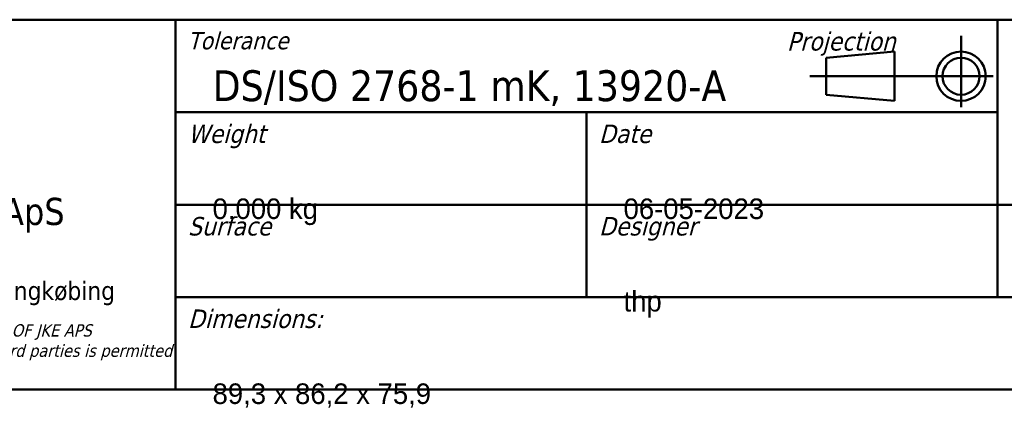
# Model space of a CAD drawing. Header units: millimetres. Extents: x 15 to 430, y 13 to 300.
# Tile 4 of 11: x 187 to 306, y 13 to 60. Entities that reach past the tile are written whole.
import ezdxf
from ezdxf.enums import TextEntityAlignment as Align

# ---------------------------------------------------------------- set-up
doc = ezdxf.new("R2018")
doc.units = ezdxf.units.MM
doc.header["$LTSCALE"] = 1.5
doc.layers.add('Border (ISO)', color=7, linetype='Continuous', lineweight=50)
doc.layers.add('Title (ISO)', color=7, linetype='Continuous', lineweight=50)
doc.styles.add('Note Text (ISO)', font='tahoma.ttf')
doc.styles.get("Standard").update_dxf_attribs({"font": 'tahoma.ttf'})

# ---------------------------------------------------------------- blocks, each defined once
blk = doc.blocks.new('Borders Border')
at = {"layer": 'Border (ISO)'}
blk.add_line((287, 10), (10, 10), dxfattribs=at)
blk = doc.blocks.new('Title Blocks JKE')
at = {"layer": 'Title (ISO)'}
for p, q in [((100.889, 162.131), (290.889, 162.131)), ((140.889, 162.131), (140.889, 132.131)), ((207.556, 162.131), (207.556, 139.631)), ((204.591, 155.047), (204.591, 160.836)), ((193.658, 159.047), (199.203, 159.547)), ((193.658, 156.047), (193.658, 159.047)), ((199.203, 159.547), (199.203, 155.547)), ((207.201, 157.547), (192.342, 157.547)), ((199.203, 155.547), (193.658, 156.047)), ((140.889, 154.631), (207.556, 154.631)), ((174.222, 154.631), (174.222, 139.631)), ((140.889, 147.131), (290.889, 147.131)), ((140.889, 139.631), (290.889, 139.631)), ((290.889, 132.131), (100.889, 132.131))]:
    blk.add_line(p, q, dxfattribs=at)
for radius in [2, 1.5]:
    blk.add_circle((204.591, 157.547), radius, dxfattribs=at)
at = {"layer": 'Title (ISO)', "style": 'Note Text (ISO)'}
for s, insert, char_height, attachment_point in [('\\fTahoma|b0|i1;\\H1.4000;Tolerance', (141.889, 161.131), 1.4, 1), ('\\fTahoma|b0|i1;\\H1.5000;Projection', (190.468, 161.131), 1.5, 1), ('\\fTahoma|b0|i0;\\H2.5000;DS/ISO 2768-1 mK, 13920-A', (143.889, 155.131), 2.5, 7), ('\\fTahoma|b0|i1;\\H1.5000;Weight', (141.889, 153.631), 1.5, 1), ('\\fTahoma|b0|i1;\\H1.5000;Date', (175.222, 153.631), 1.5, 1), ('\\fTahoma|b0|i0;JK e-solutions ApS', (108.536, 147.684), 2.2, 1), ('\\fTahoma|b0|i1;\\H1.5000;Surface', (141.889, 146.131), 1.5, 1), ('\\fTahoma|b0|i1;\\H1.5000;Designer', (175.222, 146.131), 1.5, 1), ('\\fTahoma|b0|i1;\\H1.5000;Dimensions:', (141.889, 138.631), 1.5, 1)]:
    blk.add_mtext(s, dxfattribs=dict(at, insert=insert, char_height=char_height, attachment_point=attachment_point))
at = {"layer": 'Title (ISO)', "attachment_point": 2, "style": 'Note Text (ISO)'}
for s, insert, char_height, width, line_spacing_factor in [('\\fTahoma|b0|i0;\\H1.5000;Røjklitvej 28 | DK6950 Ringkøbing\\fTahoma|b0|i0;\\H2.0000;\\P', (120.881, 140.9), 1.5, 39.92315, 4), ('\\fTahoma|b0|i1;\\H1.0000;THIS DRAWING IS THE PROPERTY OF JKE APS\\P\\fTahoma|b0|i1;\\H1.0000;No copying, utilization or handing over to third parties is permitted witout our concent.', (120.807, 137.434), 1, 39.59869, 0.987884)]:
    blk.add_mtext(s, dxfattribs=dict(at, insert=insert, char_height=char_height, width=width, line_spacing_factor=line_spacing_factor))
at = {"layer": 'Title (ISO)', "lineweight": 30, "flags": 104}
for tag, p in [('DESCRIPTION', (210.556, 158.381)), ('TITLE', (210.556, 154.631)), ('SUBJECT', (210.556, 150.881))]:
    blk.add_attdef(tag, text='', height=2.5, dxfattribs=at).set_placement(p, align=Align.MIDDLE_LEFT)
for tag, height, p in [('MASS\\P3;', 2.5, (143.889, 147.631)), ('CREATION_DATE', 2.5, (177.222, 147.631)), ('Surface', 2.5, (143.889, 140.131)), ('MATERIAL', 2.5, (243.61, 140.131)), ('DESIGNER', 2.5, (177.222, 140.131)), ('Dimension', 2.5, (143.889, 132.631)), ('PART_NUMBER', 2.2, (243.61, 132.631))]:
    blk.add_attdef(tag, text='', height=height, dxfattribs=at).set_placement(p, align=Align.BOTTOM_LEFT)
blk.add_attdef('Sheet_Size', text='', height=2.5, dxfattribs=at).set_placement((215.889, 140.131), align=Align.BOTTOM_CENTER)
blk.add_attdef('REVISION_NUMBER', text='', height=2.2, dxfattribs=at).set_placement((287.389, 134.898), align=Align.MIDDLE_CENTER)

msp = doc.modelspace()

# ---------------------------------------------------------------- block references
at = {"xscale": 1.5, "yscale": 1.5, "zscale": 1.5}
msp.add_blockref('Borders Border', (0, 0), dxfattribs=at)
ref = msp.add_blockref('Title Blocks JKE', (-5.83, -183.2), dxfattribs=dict(xscale=1.5, yscale=1.5, zscale=1.5))
lines = msp.add_mtext('0,000 kg', dxfattribs={"layer": 'Title (ISO)', "insert": (210, 38.25), "char_height": 2.5, "attachment_point": 1})
ref.add_attrib('MASS\\P3;', '', (210, 38.25), dxfattribs={"flags": 104}).embed_mtext(lines)
lines = msp.add_mtext('thp', dxfattribs={"layer": 'Title (ISO)', "insert": (260, 27), "char_height": 2.5, "attachment_point": 1})
ref.add_attrib('DESIGNER', '', (260, 27), dxfattribs={"flags": 104}).embed_mtext(lines)
lines = msp.add_mtext('06-05-2023', dxfattribs={"layer": 'Title (ISO)', "insert": (260, 38.25), "char_height": 2.5, "attachment_point": 1})
ref.add_attrib('CREATION_DATE', '', (260, 38.25), dxfattribs={"flags": 104}).embed_mtext(lines)
lines = msp.add_mtext('89,3 x 86,2 x 75,9  ', dxfattribs={"layer": 'Title (ISO)', "insert": (210, 15.75), "char_height": 2.5, "attachment_point": 1})
ref.add_attrib('Dimension', '', (210, 15.75), dxfattribs={"flags": 104}).embed_mtext(lines)

doc.saveas('drawing.dxf')
